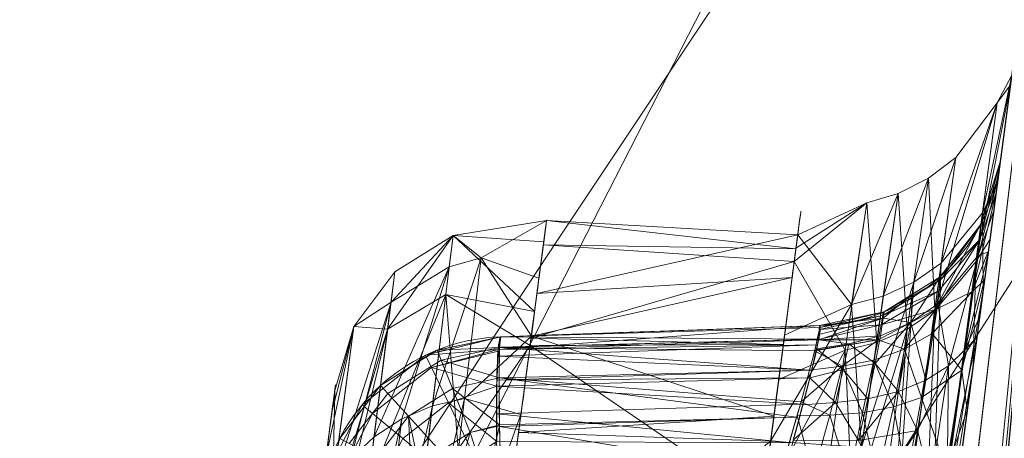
# Model space of a CAD drawing. Header units: millimetres. Extents: x -71 to 71, y -145 to 145.
# Tile 245 of 256: x -53.887 to -52.323, y 34.727 to 35.392. Entities that reach past the tile are written whole.
import ezdxf

# ---------------------------------------------------------------- set-up
doc = ezdxf.new("R2010")
doc.units = ezdxf.units.MM
doc.layers.add('1', color=7, linetype='CONTINUOUS')

msp = doc.modelspace()

# ---------------------------------------------------------------- linework, layer by layer
at = {"layer": '1', "color": 163, "linetype": 'Continuous', "lineweight": 13}
for p, q in [((-56.0092, 7.4308, -15.8119), (-52.1526, 36.5, -15.7782)), ((-52.1526, 36.5, -40.2218), (-56.0092, 7.4308, -40.1881)), ((-52.3295, 35.1661, -31.773), (-52.3295, 35.1661, -30.554)), ((-52.6165, 34.9058, -30.554), (-52.6165, 34.9058, -31.773)), ((-53.1228, 34.8881, -31.7589), (-53.1228, 34.8881, -30.5775))]:
    msp.add_line(p, q, dxfattribs=at)
at = {"layer": '1', "color": 163, "linetype": 'Continuous', "lineweight": 13, "extrusion": (-5.23961e-15, 1.15648e-14, -1)}
for centre, radius in [((0, 0, 144.0046), 61.0181), ((0, 0, 124.3698), 56.3953)]:
    msp.add_circle(centre, radius, dxfattribs=at)
at = {"layer": '1', "color": 163, "linetype": 'Continuous', "lineweight": 13}
msp.add_circle((0, 0, -145), 60.4434, dxfattribs=at)
for centre, radius, start, end in [((0, 0, -142.5051), 63.5638, 137.72131, 170.379145), ((-53.1123, 34.5883, -30.5775), 0.3, 92, 172.4426), ((-53.1123, 34.5883, -31.7589), 0.3, 92, 172.4426)]:
    msp.add_arc(centre, radius, start, end, dxfattribs=at)
at = {"layer": '1', "color": 163, "linetype": 'Continuous', "lineweight": 13, "extrusion": (0, 0, -1)}
for centre in [(52.6269, 35.2056, 30.554), (52.6269, 35.2056, 31.773)]:
    msp.add_arc(centre, 0.3, 187.5574, 268, dxfattribs=at)
at = {"layer": '1', "color": 163, "linetype": 'Continuous', "lineweight": 13, "extrusion": (0.998321, 0.034862, 0.046255)}
msp.add_arc((36.4208, -28.1454, -53.2317), 0.3, 360, 105.8961, dxfattribs=at)
at = {"layer": '1', "color": 163, "linetype": 'Continuous', "lineweight": 13, "extrusion": (0.999005, 0.034886, -0.027785)}
msp.add_arc((36.4208, -33.1879, -50.9704), 0.3, 282.9855, 0, dxfattribs=at)
at = {"layer": '1', "color": 163, "linetype": 'Continuous', "lineweight": 13}
for points, knots in [([(-55.8549, 7.4074, -13.2876), (-55.8265, 7.5773, -13.2398), (-55.7685, 7.9149, -13.1373), (-55.6492, 8.5829, -12.9119), (-55.4316, 9.7369, -12.4796), (-55.0953, 11.3543, -11.7958), (-54.6482, 13.2639, -10.927), (-54.1558, 15.1487, -10.0289), (-53.6164, 17.0145, -9.1185), (-53.0291, 18.8636, -8.2035), (-52.3939, 20.6977, -7.2904), (-51.7106, 22.5187, -6.386), (-50.9787, 24.3268, -5.4935), (-49.9359, 26.7175, -4.3198), (-48.5042, 29.6663, -2.8909), (-46.5723, 33.1336, -1.2579), (-45.1344, 35.3888, -0.242), (-44.376, 36.5, 0.2429)], [0, 0, 0, 0, 0.015625, 0.03125, 0.0625, 0.125, 0.1875, 0.25, 0.3125, 0.375, 0.4375, 0.5, 0.5625, 0.625, 0.75, 0.875, 1, 1, 1, 1]), ([(-51.5813, 36.4999, -45.0072), (-51.6522, 36.2377, -44.8575), (-51.7898, 35.7088, -44.5635), (-51.9829, 34.8977, -44.1505), (-52.1629, 34.0632, -43.7774), (-52.3014, 33.3441, -43.5214), (-52.4047, 32.7523, -43.3646), (-52.5002, 32.1655, -43.2498), (-52.567, 31.7061, -43.2091), (-52.6098, 31.3829, -43.2091), (-52.6527, 31.0601, -43.2086), (-52.7343, 30.4451, -43.2078), (-52.977, 28.6155, -43.2058), (-53.3442, 25.8481, -43.2023), (-53.8338, 22.1582, -43.1979), (-54.3233, 18.4683, -43.1934), (-54.8129, 14.7784, -43.1889), (-55.2209, 11.7034, -43.1855), (-55.5473, 9.2435, -43.182), (-55.7105, 8.0136, -43.1805), (-55.7921, 7.3986, -43.1802)], [0, 0, 0, 0, 0.03125, 0.0625, 0.09375, 0.125, 0.140625, 0.15625, 0.185938, 0.1875, 0.189062, 0.21875, 0.25, 0.375, 0.5, 0.625, 0.75, 0.875, 0.9375, 1, 1, 1, 1]), ([(-52.4316, 34.397, -29.9826), (-52.4559, 34.2136, -30.0363), (-52.5049, 33.8444, -30.1358), (-52.5793, 33.2838, -30.2548), (-52.6483, 32.7633, -30.3301), (-52.6989, 32.3821, -30.3561), (-52.7369, 32.0957, -30.3603), (-52.7686, 31.8569, -30.3577), (-52.8002, 31.6187, -30.342), (-52.8253, 31.4292, -30.3159), (-52.8499, 31.2442, -30.2665), (-52.8675, 31.111, -30.1946), (-52.8788, 31.0261, -30.1281), (-52.8812, 31.0081, -30.1123), (-52.8851, 30.9789, -30.0821), (-52.8914, 30.9313, -30.012), (-52.8955, 30.9006, -29.8937), (-52.8945, 30.9075, -29.7466), (-52.8866, 30.9671, -29.6384), (-52.8772, 31.0385, -29.5739), (-52.8669, 31.1159, -29.5175), (-52.8479, 31.2591, -29.4304), (-52.8197, 31.4718, -29.3208), (-52.7852, 31.7317, -29.1994), (-52.7387, 32.0818, -29.0454), (-52.6804, 32.5216, -28.8581), (-52.6104, 33.0494, -28.6329), (-52.5528, 33.4831, -28.4317), (-52.5081, 33.8201, -28.25), (-52.4648, 34.1463, -28.0488), (-52.4142, 34.5277, -27.7583), (-52.371, 34.8535, -27.4011), (-52.3437, 35.0593, -27.0763), (-52.3276, 35.1805, -26.8138), (-52.316, 35.268, -26.5381), (-52.3057, 35.3458, -26.1606), (-52.3023, 35.3715, -25.6773), (-52.3118, 35.3001, -25.1012), (-52.3356, 35.12, -24.5497), (-52.3747, 34.8254, -24.0498), (-52.4274, 34.4286, -23.6277), (-52.4904, 33.9538, -23.3007), (-52.5597, 33.4313, -23.0576), (-52.6325, 32.8825, -22.8903), (-52.7325, 32.1288, -22.7549), (-52.8593, 31.1731, -22.7138), (-53.0112, 30.0278, -22.7889), (-53.1111, 29.2752, -22.9271), (-53.1603, 28.9046, -23.0209)], [0, 0, 0, 0, 0.03125, 0.0625, 0.09375, 0.117188, 0.125, 0.140625, 0.15625, 0.164062, 0.171875, 0.1875, 0.188477, 0.189453, 0.191406, 0.195312, 0.203125, 0.210938, 0.21875, 0.222656, 0.226562, 0.234375, 0.25, 0.265625, 0.28125, 0.3125, 0.34375, 0.375, 0.390625, 0.40625, 0.4375, 0.46875, 0.484375, 0.5, 0.515625, 0.53125, 0.5625, 0.59375, 0.625, 0.65625, 0.6875, 0.71875, 0.75, 0.78125, 0.8125, 0.875, 0.9375, 1, 1, 1, 1]), ([(-52.4316, 34.397, -29.9826), (-52.4269, 34.4322, -29.9722), (-52.4221, 34.4685, -29.9651), (-52.4083, 34.5721, -29.9543), (-52.3992, 34.6412, -29.9588), (-52.3819, 34.7714, -29.9896), (-52.3735, 34.8344, -30.0161), (-52.3587, 34.9462, -30.0873), (-52.352, 34.9966, -30.1326), (-52.3411, 35.0786, -30.2362), (-52.3368, 35.1113, -30.2957), (-52.331, 35.1548, -30.4207), (-52.3295, 35.1661, -30.4878), (-52.3295, 35.1661, -30.554)], [0, 0, 0, 0, 0.098993, 0.098993, 0.282523, 0.282523, 0.463391, 0.463391, 0.642414, 0.642414, 0.821203, 0.821203, 1, 1, 1, 1]), ([(-52.3295, 35.1661, -31.773), (-52.3295, 35.1661, -31.838), (-52.331, 35.1552, -31.904), (-52.3367, 35.1125, -32.0292), (-52.341, 35.0793, -32.0899), (-52.3521, 34.9957, -32.1958), (-52.359, 34.9438, -32.2423), (-52.3742, 34.8292, -32.3142), (-52.3827, 34.765, -32.3406), (-52.3915, 34.6992, -32.3555)], [0, 0, 0, 0, 0.242192, 0.242192, 0.4931, 0.4931, 0.746639, 0.746639, 1, 1, 1, 1]), ([(-53.4472, 29.0164, -23.3119), (-53.398, 29.3887, -23.2177), (-53.2987, 30.1389, -23.0813), (-53.1729, 31.09, -23.0247), (-53.0714, 31.8582, -23.0414), (-52.9958, 32.4305, -23.1), (-52.9218, 32.9916, -23.2166), (-52.8491, 33.5432, -23.4102), (-52.7826, 34.0486, -23.6909), (-52.7239, 34.4958, -24.0743), (-52.6794, 34.8353, -24.5609), (-52.6534, 35.0341, -25.1159), (-52.6443, 35.1031, -25.6982), (-52.6485, 35.0719, -26.2875), (-52.6676, 34.9263, -26.7617), (-52.6921, 34.7399, -27.1002), (-52.7151, 34.565, -27.3365), (-52.7373, 34.3957, -27.5123), (-52.7564, 34.2508, -27.6401), (-52.7767, 34.0963, -27.7575), (-52.8037, 33.8912, -27.8878), (-52.8706, 33.3855, -28.1717), (-52.9516, 32.7751, -28.4536), (-53.0458, 32.0641, -28.7482), (-53.1046, 31.6224, -28.9338), (-53.1504, 31.2784, -29.1003), (-53.1783, 31.0694, -29.2147), (-53.1998, 30.9096, -29.3207), (-53.2143, 30.8047, -29.4127), (-53.226, 30.7197, -29.5265), (-53.2337, 30.6641, -29.6542), (-53.2372, 30.6388, -29.7933), (-53.2369, 30.6409, -29.9358), (-53.2331, 30.6686, -30.0743), (-53.225, 30.727, -30.2022), (-53.2129, 30.8149, -30.3131), (-53.1934, 30.9574, -30.4305), (-53.1643, 31.1722, -30.5333), (-53.1271, 31.4489, -30.6047), (-53.077, 31.8238, -30.6567), (-52.9878, 32.494, -30.671), (-52.8639, 33.4253, -30.5581), (-52.7667, 34.1564, -30.377), (-52.7185, 34.5194, -30.2707)], [0, 0, 0, 0, 0.0625, 0.125, 0.15625, 0.1875, 0.21875, 0.25, 0.28125, 0.3125, 0.34375, 0.375, 0.40625, 0.4375, 0.46875, 0.484375, 0.5, 0.515625, 0.523438, 0.53125, 0.546875, 0.5625, 0.625, 0.65625, 0.6875, 0.703125, 0.71875, 0.726562, 0.734375, 0.742188, 0.75, 0.757812, 0.765625, 0.773438, 0.78125, 0.789062, 0.796875, 0.8125, 0.828125, 0.84375, 0.875, 0.9375, 1, 1, 1, 1]), ([(-53.1228, 34.5057, -30.2893), (-53.171, 34.1428, -30.395), (-53.2681, 33.4118, -30.5749), (-53.392, 32.4798, -30.6859), (-53.4813, 31.8089, -30.6699), (-53.5313, 31.4331, -30.616), (-53.5684, 31.1553, -30.5423), (-53.5974, 30.9394, -30.4362), (-53.6166, 30.7962, -30.3142), (-53.6285, 30.7087, -30.1994), (-53.6362, 30.6516, -30.0671), (-53.6397, 30.6259, -29.9255), (-53.6397, 30.6255, -29.781), (-53.6359, 30.6539, -29.6394), (-53.6279, 30.7129, -29.5102), (-53.616, 30.8015, -29.3954), (-53.6015, 30.9098, -29.3032), (-53.58, 31.071, -29.1975), (-53.5521, 31.2805, -29.0834), (-53.5064, 31.6249, -28.9173), (-53.4478, 32.0666, -28.7321), (-53.3538, 32.7757, -28.4379), (-53.2731, 33.3846, -28.1564), (-53.2064, 33.8883, -27.8731), (-53.1795, 34.0922, -27.7432), (-53.1593, 34.2451, -27.6265), (-53.1403, 34.3887, -27.4994), (-53.1182, 34.5567, -27.3244), (-53.0954, 34.7292, -27.0908), (-53.071, 34.9143, -26.7538), (-53.0521, 35.0579, -26.2836), (-53.048, 35.0888, -25.6979), (-53.0572, 35.0202, -25.1192), (-53.0832, 34.8231, -24.5684), (-53.1277, 34.4866, -24.0855), (-53.1864, 34.043, -23.7044), (-53.2528, 33.541, -23.4248), (-53.3254, 32.9926, -23.2316), (-53.3994, 32.434, -23.1149), (-53.4749, 31.864, -23.0559), (-53.5764, 31.0984, -23.0387), (-53.7022, 30.15, -23.0943), (-53.8014, 29.402, -23.2294), (-53.8506, 29.0308, -23.3228)], [0, 0, 0, 0, 0.0625, 0.125, 0.15625, 0.171875, 0.1875, 0.203125, 0.210938, 0.21875, 0.226562, 0.234375, 0.242188, 0.25, 0.257812, 0.265625, 0.273438, 0.28125, 0.296875, 0.3125, 0.34375, 0.375, 0.4375, 0.453125, 0.46875, 0.476562, 0.484375, 0.5, 0.515625, 0.53125, 0.5625, 0.59375, 0.625, 0.65625, 0.6875, 0.71875, 0.75, 0.78125, 0.8125, 0.84375, 0.875, 0.9375, 1, 1, 1, 1]), ([(-53.1228, 34.8881, -30.5775), (-53.032, 34.8912, -30.5733), (-52.9413, 34.8944, -30.5691), (-52.7725, 34.9003, -30.5613), (-52.6945, 34.903, -30.5577), (-52.6165, 34.9058, -30.554)], [0, 0, 0, 0, 0.537782, 0.537782, 1, 1, 1, 1]), ([(-52.6165, 34.9058, -31.773), (-52.6987, 34.9029, -31.7707), (-52.781, 34.9, -31.7684), (-52.9498, 34.8941, -31.7637), (-53.0363, 34.8911, -31.7613), (-53.1228, 34.8881, -31.7589)], [0, 0, 0, 0, 0.487354, 0.487354, 1, 1, 1, 1]), ([(-54.1375, 29.1422, -23.6139), (-54.0382, 29.8907, -23.4255), (-53.9375, 30.6498, -23.3455), (-53.7339, 32.1841, -23.3507), (-53.6288, 32.9767, -23.4452), (-53.4947, 33.9873, -23.9975), (-53.4541, 34.2931, -24.256), (-53.3997, 34.7033, -24.9203), (-53.3874, 34.796, -25.3098), (-53.3837, 34.8238, -26.0821), (-53.3925, 34.7575, -26.4825), (-53.4421, 34.3834, -27.1618), (-53.4818, 34.0848, -27.426), (-53.6115, 33.107, -28.0094), (-53.7071, 32.3861, -28.2795), (-53.8462, 31.3379, -28.734), (-53.8945, 30.9736, -28.877), (-53.9704, 30.4016, -29.3871), (-53.985, 30.2916, -29.82), (-53.9512, 30.5462, -30.5546), (-53.9029, 30.9105, -30.7763), (-53.8058, 31.642, -30.9697), (-53.7551, 32.0248, -30.9829), (-53.6049, 33.1563, -30.946), (-53.5062, 33.9008, -30.7893), (-53.4097, 34.6277, -30.5775)], [0, 0, 0, 0, 0.125, 0.125, 0.25, 0.25, 0.3125, 0.3125, 0.375, 0.375, 0.4375, 0.4375, 0.5, 0.5, 0.625, 0.625, 0.6875, 0.6875, 0.75, 0.75, 0.8125, 0.8125, 0.875, 0.875, 1, 1, 1, 1])]:
    msp.add_open_spline(points, degree=3, knots=knots, dxfattribs=at)
for points in [[(-52.6165, 34.9058, -30.554), (-52.6073, 34.9061, -30.3546), (-52.6599, 34.7075, -30.2144), (-52.7185, 34.5194, -30.2707)], [(-52.6784, 34.6712, -32.0634), (-52.6391, 34.8059, -32.0337), (-52.6126, 34.9059, -31.9121), (-52.6165, 34.9058, -31.773)]]:
    msp.add_open_spline(points, degree=3, dxfattribs=at)
for points in [[(24.5845, 55.2178, -145), (-60.1123, -6.3181, -145), (-57.4851, 18.678, -145)], [(24.5845, 55.2178, -145), (-35.5277, -48.8997, -145), (-52.3455, -30.2217, -145), (-60.1123, -6.3181, -145)], [(24.5845, 55.2178, -145), (-57.4851, 18.678, -145), (-44.9182, 40.4445, -145)], [(-52.8432, 30.509, -144.0046), (-35.8655, 49.3646, -144.0046), (-35.5277, 48.8997, -145), (-52.3455, 30.2217, -145)], [(-55.1728, 42.6061, -142.3978), (-51.5818, 41.7705, -142.456), (-59.5749, 22.1627, -142.5051)], [(-59.5749, 22.1627, -142.5051), (-51.5818, 41.7705, -142.456), (-49.4678, 41.9368, -142.4826)], [(-49.4678, 41.9368, -142.4826), (-48.4853, 41.1039, -142.5051), (-59.5749, 22.1627, -142.5051)], [(-48.0383, 41.6254, -142.5051), (-47.3142, 40.998, -142.6799), (-56.9481, 26.0073, -142.6799), (-57.8196, 26.4053, -142.5051)], [(-56.9481, 26.0073, -142.6799), (-47.3142, 40.998, -142.6799), (-46.581, 40.3626, -143.2514), (-56.0656, 25.6043, -143.2514)], [(-55.504, 25.3478, -144.0046), (-56.0656, 25.6043, -143.2514), (-46.581, 40.3626, -143.2514), (-46.1144, 39.9583, -144.0046)], [(-50.3271, 39.302, -124.5), (-66.3544, 38.9422, -124.7366), (-48.8398, 28.1976, -124.3698)], [(-48.8398, 28.1976, -124.3698), (-66.3544, 38.9422, -124.7366), (-63.9397, 25.3523, -124.586)], [(-54.1231, 14.9746, -10.0356), (-52.1526, 36.5, -15.7782), (-56.0092, 7.4308, -15.8119)], [(-54.007, 20.8528, -43.1963), (-56.0092, 7.4308, -40.1881), (-52.1526, 36.5, -40.2218)], [(-56.0092, 7.4308, -15.8119), (-52.1526, 36.5, -15.7782), (-55.1561, 13.8611, -22.9419), (-55.1902, 13.6043, -22.8846)], [(-55.7273, 9.5561, -32.5155), (-55.6975, 9.7807, -32.3844), (-52.1526, 36.5, -40.2218), (-56.0092, 7.4308, -40.1881)], [(-52.1526, 36.5, -40.2218), (-55.6975, 9.7807, -32.3844), (-55.3891, 12.105, -32.3999), (-55.3554, 12.359, -32.4567)], [(-52.1526, 36.5, -40.2218), (-55.3554, 12.359, -32.4567), (-55.1902, 13.6043, -32.4567)], [(-55.1902, 13.6043, -32.4567), (-55.1693, 13.762, -32.4358), (-52.1526, 36.5, -40.2218)], [(-55.1693, 13.762, -32.4358), (-55.1386, 13.993, -32.3147), (-52.1526, 36.5, -40.2218)], [(-52.1526, 36.5, -15.7782), (-55.1289, 14.0662, -23.1005), (-55.1561, 13.8611, -22.9419)], [(-52.1526, 36.5, -40.2218), (-55.1386, 13.993, -32.3147), (-54.9415, 15.4783, -32.3995), (-54.9076, 15.7343, -32.4567)], [(-54.8992, 15.7976, -22.8846), (-54.9198, 15.6421, -22.9053), (-55.1289, 14.0662, -23.1005), (-52.1526, 36.5, -15.7782)], [(-52.1526, 36.5, -40.2218), (-54.9076, 15.7343, -32.4567), (-54.1108, 21.7402, -32.4567)], [(-52.1526, 36.5, -15.7782), (-54.1108, 21.7402, -22.8846), (-54.8992, 15.7976, -22.8846)], [(-51.0909, 36.5, -10.04), (-54.1231, 14.9746, -10.0356), (-53.8177, 16.3093, -9.462)], [(-54.1231, 14.9746, -10.0356), (-51.0909, 36.5, -10.04), (-52.1526, 36.5, -15.7782)], [(-52.1526, 36.5, -15.7782), (-54.0767, 21.997, -22.9419), (-54.1108, 21.7402, -22.8846)], [(-54.1108, 21.7402, -32.4567), (-54.0898, 21.8979, -32.4358), (-52.1526, 36.5, -40.2218)], [(-54.0898, 21.8979, -32.4358), (-54.0592, 22.129, -32.3147), (-52.1526, 36.5, -40.2218)], [(-52.1526, 36.5, -15.7782), (-54.0495, 22.2022, -23.1005), (-54.0767, 21.997, -22.9419)], [(-54.0592, 22.129, -32.3147), (-54.0385, 22.2849, -32.1099), (-52.1526, 36.5, -40.2218)], [(-53.7702, 24.3071, -22.9053), (-53.8008, 24.0764, -23.0264), (-54.0495, 22.2022, -23.1005), (-52.1526, 36.5, -15.7782)], [(-52.1526, 36.5, -40.2218), (-54.0385, 22.2849, -32.1099), (-53.7833, 24.2086, -32.3999), (-53.7496, 24.4625, -32.4567)], [(-52.1526, 36.5, -40.2218), (-52.7646, 30.2169, -43.2076), (-54.007, 20.8528, -43.1963)], [(-50.8064, 36.5, -8.5027), (-53.8177, 16.3093, -9.462), (-49.6085, 27.366, -4.0073)], [(-50.8064, 36.5, -8.5027), (-51.0909, 36.5, -10.04), (-53.8177, 16.3093, -9.462)], [(-53.7496, 24.4625, -22.8846), (-53.7702, 24.3071, -22.9053), (-52.1526, 36.5, -15.7782)], [(-52.1526, 36.5, -15.7782), (-53.4791, 26.5014, -22.8846), (-53.7496, 24.4625, -22.8846)], [(-52.1526, 36.5, -40.2218), (-53.7496, 24.4625, -32.4567), (-53.4791, 26.5014, -32.4567)], [(-52.1526, 36.5, -15.7782), (-53.445, 26.7582, -22.9419), (-53.4791, 26.5014, -22.8846)], [(-53.4791, 26.5014, -32.4567), (-53.4582, 26.6591, -32.4358), (-52.1526, 36.5, -40.2218)], [(-53.4582, 26.6591, -32.4358), (-53.4275, 26.8901, -32.3147), (-52.1526, 36.5, -40.2218)], [(-52.1526, 36.5, -15.7782), (-53.4178, 26.9633, -23.1005), (-53.445, 26.7582, -22.9419)], [(-53.4275, 26.8901, -32.3147), (-53.4068, 27.046, -32.1099), (-52.1526, 36.5, -40.2218)], [(-53.1603, 28.9046, -23.0209), (-53.1685, 28.8423, -23.0404), (-53.4178, 26.9633, -23.1005), (-52.1526, 36.5, -15.7782)], [(-52.1526, 36.5, -40.2218), (-53.4068, 27.046, -32.1099), (-53.0994, 29.3636, -32.1151), (-52.8655, 31.1266, -32.5974)], [(-52.1526, 36.5, -15.7782), (-53.1403, 29.0553, -22.9842), (-53.1603, 28.9046, -23.0209)], [(-52.1526, 36.5, -15.7782), (-52.6792, 32.5305, -22.8296), (-53.1403, 29.0553, -22.9842)], [(-52.1526, 36.5, -40.2218), (-52.8655, 31.1266, -32.5974), (-52.7527, 31.9766, -32.6386)], [(-52.1526, 36.5, -40.2218), (-52.6901, 30.7779, -43.2083), (-52.7646, 30.2169, -43.2076)], [(-52.7527, 31.9766, -32.6386), (-52.5711, 33.3457, -32.5727), (-52.1526, 36.5, -40.2218)], [(-52.1526, 36.5, -40.2218), (-52.6529, 31.0582, -43.2086), (-52.6901, 30.7779, -43.2083)], [(-52.1526, 36.5, -15.7782), (-52.1526, 36.5, -18.2226), (-52.4777, 34.0495, -23.3767), (-52.6792, 32.5305, -22.8296)], [(-52.1526, 36.5, -40.2218), (-52.5379, 31.8999, -43.2318), (-52.6529, 31.0582, -43.2086)], [(-52.5711, 33.3457, -32.5727), (-52.3915, 34.6992, -32.3555), (-52.1526, 36.5, -40.2218)], [(-52.1526, 36.5, -40.2218), (-51.5813, 36.4999, -45.0072), (-52.5379, 31.8999, -43.2318)], [(-52.1526, 36.5, -18.2226), (-52.1526, 36.5, -22.1336), (-52.3728, 34.8402, -24.1054), (-52.4777, 34.0495, -23.3767)], [(-52.3979, 34.6509, -29.9639), (-52.4653, 34.143, -28.0418), (-52.3566, 34.9621, -27.227), (-52.1526, 36.5, -28)], [(-52.1526, 36.5, -28), (-52.3666, 34.8868, -30.0495), (-52.3979, 34.6509, -29.9639)], [(-52.3915, 34.6992, -32.3555), (-52.3819, 34.7715, -32.3343), (-52.1526, 36.5, -40.2218)], [(-52.3819, 34.7715, -32.3343), (-52.3544, 34.9788, -32.2068), (-52.1526, 36.5, -40.2218)], [(-52.3133, 35.2886, -25.1354), (-52.3728, 34.8402, -24.1054), (-52.1526, 36.5, -22.1336)], [(-52.3485, 35.0233, -30.167), (-52.3666, 34.8868, -30.0495), (-52.1526, 36.5, -28)], [(-52.1526, 36.5, -28), (-52.3566, 34.9621, -27.227), (-52.3112, 35.3041, -26.3561)], [(-52.3544, 34.9788, -32.2068), (-52.3361, 35.1168, -32.0104), (-52.1526, 36.5, -40.2218)], [(-52.333, 35.14, -30.3794), (-52.3485, 35.0233, -30.167), (-52.1526, 36.5, -28)], [(-52.1526, 36.5, -40.2218), (-52.3361, 35.1168, -32.0104), (-52.3295, 35.1661, -31.773)], [(-52.3295, 35.1661, -30.554), (-52.333, 35.14, -30.3794), (-52.1526, 36.5, -28)], [(-52.1526, 36.5, -28), (-52.1526, 36.5, -40.2218), (-52.3295, 35.1661, -31.773), (-52.3295, 35.1661, -30.554)], [(-52.3578, 35.0851, -26.7726), (-52.3343, 35.2601, -25.674), (-52.3112, 35.3041, -26.3561)], [(-52.3112, 35.3041, -26.3561), (-52.3339, 35.1331, -26.7915), (-52.3578, 35.0851, -26.7726)], [(-52.3343, 35.2601, -25.674), (-52.3133, 35.2886, -25.1354), (-52.3112, 35.3041, -26.3561)], [(-52.3682, 35.0074, -24.5903), (-52.3458, 35.0432, -24.5716), (-52.3133, 35.2886, -25.1354)], [(-52.3133, 35.2886, -25.1354), (-52.3343, 35.2601, -25.674), (-52.3682, 35.0074, -24.5903)], [(-52.3343, 35.2601, -25.674), (-52.4, 35.1733, -25.6774), (-52.4336, 34.9296, -24.6296)], [(-52.4336, 34.9296, -24.6296), (-52.3682, 35.0074, -24.5903), (-52.3343, 35.2601, -25.674)], [(-52.3343, 35.2601, -25.674), (-52.3578, 35.0851, -26.7726), (-52.4233, 35.0051, -26.7389)], [(-52.4233, 35.0051, -26.7389), (-52.4, 35.1733, -25.6774), (-52.3343, 35.2601, -25.674)], [(-52.4, 35.1733, -25.6774), (-52.4233, 35.0051, -26.7389), (-52.4671, 34.9747, -26.7251)], [(-52.4671, 34.9747, -26.7251), (-52.4437, 35.1401, -25.6787), (-52.4, 35.1733, -25.6774)], [(-52.4336, 34.9296, -24.6296), (-52.4, 35.1733, -25.6774), (-52.4437, 35.1401, -25.6787)], [(-52.3295, 35.1661, -31.773), (-52.3361, 35.1168, -32.0104), (-52.3621, 35.0425, -31.94)], [(-52.3621, 35.0425, -31.94), (-52.3592, 35.0726, -31.773), (-52.3295, 35.1661, -31.773)], [(-52.3612, 35.0663, -31.773), (-52.3612, 35.0663, -30.554), (-52.3295, 35.1661, -30.554), (-52.3295, 35.1661, -31.773)], [(-52.333, 35.14, -30.3794), (-52.3295, 35.1661, -30.554), (-52.3587, 35.0744, -30.554)], [(-52.4437, 35.1401, -25.6787), (-52.4671, 34.9747, -26.7251), (-52.5154, 34.9527, -26.7143)], [(-52.5154, 34.9527, -26.7143), (-52.4917, 35.1158, -25.6798), (-52.4437, 35.1401, -25.6787)], [(-52.4775, 34.9002, -24.6457), (-52.4437, 35.1401, -25.6787), (-52.4917, 35.1158, -25.6798)], [(-52.4437, 35.1401, -25.6787), (-52.4775, 34.9002, -24.6457), (-52.4336, 34.9296, -24.6296)], [(-52.3587, 35.0744, -30.554), (-52.3648, 35.0173, -30.3254), (-52.333, 35.14, -30.3794)], [(-52.3648, 35.0173, -30.3254), (-52.3398, 35.0891, -30.2868), (-52.333, 35.14, -30.3794)], [(-52.3578, 35.0851, -26.7726), (-52.3339, 35.1331, -26.7915), (-52.3566, 34.9621, -27.227)], [(-52.4917, 35.1158, -25.6798), (-52.5154, 34.9527, -26.7143), (-52.5656, 34.9396, -26.7068)], [(-52.5656, 34.9396, -26.7068), (-52.5416, 35.1009, -25.6805), (-52.4917, 35.1158, -25.6798)], [(-52.5258, 34.879, -24.6583), (-52.4917, 35.1158, -25.6798), (-52.5416, 35.1009, -25.6805)], [(-52.4917, 35.1158, -25.6798), (-52.5258, 34.879, -24.6583), (-52.4775, 34.9002, -24.6457)], [(-52.3361, 35.1168, -32.0104), (-52.3482, 35.0254, -32.1404), (-52.3735, 34.9599, -32.0836)], [(-52.3735, 34.9599, -32.0836), (-52.3621, 35.0425, -31.94), (-52.3361, 35.1168, -32.0104)], [(-52.5416, 35.1009, -25.6805), (-52.6541, 35.0289, -25.6836), (-52.6568, 35.0078, -25.1009)], [(-52.6568, 35.0078, -25.1009), (-52.5761, 34.8665, -24.667), (-52.5416, 35.1009, -25.6805)], [(-52.6513, 35.0501, -26.2716), (-52.6541, 35.0289, -25.6836), (-52.5416, 35.1009, -25.6805)], [(-52.5416, 35.1009, -25.6805), (-52.5656, 34.9396, -26.7068), (-52.6513, 35.0501, -26.2716)], [(-52.5416, 35.1009, -25.6805), (-52.5761, 34.8665, -24.667), (-52.5258, 34.879, -24.6583)], [(-52.3566, 34.9621, -27.227), (-52.441, 34.4637, -27.6828), (-52.3578, 35.0851, -26.7726)], [(-52.4233, 35.0051, -26.7389), (-52.3578, 35.0851, -26.7726), (-52.441, 34.4637, -27.6828)], [(-52.3485, 35.0233, -30.167), (-52.3398, 35.0891, -30.2868), (-52.3648, 35.0173, -30.3254)], [(-53.1543, 35.0138, -26.3335), (-53.1987, 35.0491, -25.6851), (-53.0501, 35.073, -25.8836)], [(-53.1987, 35.0491, -25.6851), (-53.0546, 35.0391, -25.6882), (-53.0501, 35.073, -25.8836)], [(-53.0501, 35.073, -25.8836), (-53.0622, 34.981, -26.3292), (-53.1543, 35.0138, -26.3335)], [(-52.6513, 35.0501, -26.2716), (-53.0654, 34.9571, -26.4448), (-53.0501, 35.073, -25.8836)], [(-53.0501, 35.073, -25.8836), (-53.0552, 35.0345, -25.6619), (-52.6542, 35.0279, -25.657)], [(-53.0501, 35.073, -25.8836), (-52.6542, 35.0279, -25.657), (-52.6513, 35.0501, -26.2716)], [(-52.3612, 35.0663, -30.554), (-52.4253, 34.9834, -30.554), (-52.4285, 34.9402, -30.3697)], [(-52.4285, 34.9402, -30.3697), (-52.3648, 35.0173, -30.3254), (-52.3612, 35.0663, -30.554)], [(-52.4253, 34.9834, -31.773), (-52.4253, 34.9834, -30.554), (-52.3612, 35.0663, -30.554), (-52.3612, 35.0663, -31.773)], [(-52.3612, 35.0663, -31.773), (-52.3621, 35.0425, -31.94), (-52.4242, 34.979, -31.8423)], [(-52.4242, 34.979, -31.8423), (-52.4239, 34.9852, -31.773), (-52.3612, 35.0663, -31.773)], [(-52.3648, 35.0173, -30.3254), (-52.3587, 35.0744, -30.554), (-52.3612, 35.0663, -30.554)], [(-52.3612, 35.0663, -31.773), (-52.3592, 35.0726, -31.773), (-52.3621, 35.0425, -31.94)], [(-53.1987, 35.0491, -25.6851), (-53.291, 34.9914, -25.6876), (-53.3026, 34.9, -25.0683)], [(-53.3026, 34.9, -25.0683), (-53.2102, 34.9552, -25.0498), (-53.1987, 35.0491, -25.6851)], [(-53.1987, 35.0491, -25.6851), (-53.2047, 34.9993, -26.3291), (-53.2971, 34.9431, -26.3151)], [(-53.2971, 34.9431, -26.3151), (-53.291, 34.9914, -25.6876), (-53.1987, 35.0491, -25.6851)], [(-53.1987, 35.0491, -25.6851), (-53.2102, 34.9552, -25.0498), (-53.0693, 34.928, -25.048)], [(-53.1543, 35.0138, -26.3335), (-53.2047, 34.9993, -26.3291), (-53.1987, 35.0491, -25.6851)], [(-53.0693, 34.928, -25.048), (-53.0546, 35.0391, -25.6882), (-53.1987, 35.0491, -25.6851)], [(-52.6513, 35.0501, -26.2716), (-52.6602, 34.9825, -26.4455), (-53.0654, 34.9571, -26.4448)], [(-52.5656, 34.9396, -26.7068), (-52.6723, 34.8905, -26.6823), (-52.6513, 35.0501, -26.2716)], [(-53.0552, 35.0345, -25.6619), (-53.0749, 34.8859, -24.8053), (-52.6568, 35.0078, -25.1009)], [(-52.6568, 35.0078, -25.1009), (-52.6542, 35.0279, -25.657), (-53.0552, 35.0345, -25.6619)], [(-52.3621, 35.0425, -31.94), (-52.3735, 34.9599, -32.0836), (-52.4314, 34.9319, -31.9684)], [(-52.4314, 34.9319, -31.9684), (-52.4269, 34.9609, -31.9078), (-52.3621, 35.0425, -31.94)], [(-52.3621, 35.0425, -31.94), (-52.4269, 34.9609, -31.9078), (-52.4242, 34.979, -31.8423)], [(-52.3728, 34.8402, -24.1054), (-52.3458, 35.0432, -24.5716), (-52.3682, 35.0074, -24.5903)], [(-53.1543, 35.0138, -26.3335), (-53.1806, 34.79, -26.9609), (-53.2313, 34.7781, -26.9506)], [(-53.2313, 34.7781, -26.9506), (-53.2047, 34.9993, -26.3291), (-53.1543, 35.0138, -26.3335)], [(-53.0743, 34.8892, -26.7735), (-53.1806, 34.79, -26.9609), (-53.1543, 35.0138, -26.3335)], [(-53.1543, 35.0138, -26.3335), (-53.0622, 34.981, -26.3292), (-53.0743, 34.8892, -26.7735)], [(-52.4119, 34.8416, -30.1988), (-52.3648, 35.0173, -30.3254), (-52.4285, 34.9402, -30.3697)], [(-52.4119, 34.8416, -30.1988), (-52.3853, 34.868, -30.1574), (-52.3648, 35.0173, -30.3254)], [(-52.3648, 35.0173, -30.3254), (-52.3853, 34.868, -30.1574), (-52.3485, 35.0233, -30.167)], [(-52.3853, 34.868, -30.1574), (-52.3621, 34.9207, -30.0787), (-52.3485, 35.0233, -30.167)], [(-52.3735, 34.9599, -32.0836), (-52.3482, 35.0254, -32.1404), (-52.3544, 34.9788, -32.2068)], [(-53.2047, 34.9993, -26.3291), (-53.2801, 34.7577, -26.9358), (-53.3242, 34.7292, -26.9169)], [(-53.3242, 34.7292, -26.9169), (-53.2971, 34.9431, -26.3151), (-53.2047, 34.9993, -26.3291)], [(-53.2047, 34.9993, -26.3291), (-53.2313, 34.7781, -26.9506), (-53.2801, 34.7577, -26.9358)], [(-53.0749, 34.8859, -24.8053), (-52.6741, 34.8757, -24.8154), (-52.6568, 35.0078, -25.1009)], [(-52.6568, 35.0078, -25.1009), (-52.6815, 34.8199, -24.6949), (-52.5761, 34.8665, -24.667)], [(-52.441, 34.4637, -27.6828), (-52.506, 34.4067, -27.6124), (-52.4233, 35.0051, -26.7389)], [(-52.4671, 34.9747, -26.7251), (-52.4233, 35.0051, -26.7389), (-52.506, 34.4067, -27.6124)], [(-52.4575, 34.3397, -23.7237), (-52.3682, 35.0074, -24.5903), (-52.4336, 34.9296, -24.6296)], [(-52.3682, 35.0074, -24.5903), (-52.4575, 34.3397, -23.7237), (-52.3728, 34.8402, -24.1054)], [(-53.3565, 34.9046, -25.6911), (-53.291, 34.9914, -25.6876), (-53.2971, 34.9431, -26.3151)], [(-53.3026, 34.9, -25.0683), (-53.291, 34.9914, -25.6876), (-53.3565, 34.9046, -25.6911)], [(-52.6602, 34.9825, -26.4455), (-52.6893, 34.7617, -27.0135), (-53.0743, 34.8892, -26.7735)], [(-53.0743, 34.8892, -26.7735), (-53.0654, 34.9571, -26.4448), (-52.6602, 34.9825, -26.4455)], [(-52.514, 34.9276, -31.773), (-52.514, 34.9276, -30.554), (-52.4253, 34.9834, -30.554), (-52.4253, 34.9834, -31.773)], [(-52.514, 34.9276, -31.773), (-52.4253, 34.9834, -31.773), (-52.4242, 34.979, -31.8423)], [(-52.4253, 34.9834, -30.554), (-52.4692, 34.9558, -30.554), (-52.4718, 34.9108, -30.3878)], [(-52.4718, 34.9108, -30.3878), (-52.4285, 34.9402, -30.3697), (-52.4253, 34.9834, -30.554)], [(-52.4253, 34.9834, -31.773), (-52.4239, 34.9852, -31.773), (-52.4242, 34.979, -31.8423)], [(-52.4671, 34.9747, -26.7251), (-52.5502, 34.3861, -27.5841), (-52.5502, 34.7124, -27.17)], [(-52.5502, 34.7124, -27.17), (-52.5154, 34.9527, -26.7143), (-52.4671, 34.9747, -26.7251)], [(-52.506, 34.4067, -27.6124), (-52.5502, 34.3861, -27.5841), (-52.4671, 34.9747, -26.7251)], [(-52.4242, 34.979, -31.8423), (-52.5163, 34.9219, -31.8302), (-52.514, 34.9276, -31.773)], [(-52.5163, 34.9219, -31.8302), (-52.4242, 34.979, -31.8423), (-52.4269, 34.9609, -31.9078)], [(-52.3908, 34.8352, -32.1926), (-52.3544, 34.9788, -32.2068), (-52.3819, 34.7715, -32.3343)], [(-52.3544, 34.9788, -32.2068), (-52.3908, 34.8352, -32.1926), (-52.3735, 34.9599, -32.0836)], [(-53.2102, 34.9552, -25.0498), (-53.3026, 34.9, -25.0683), (-53.3342, 34.6509, -24.4824)], [(-53.3342, 34.6509, -24.4824), (-53.2413, 34.6979, -24.4456), (-53.2102, 34.9552, -25.0498)], [(-53.2102, 34.9552, -25.0498), (-53.2413, 34.6979, -24.4456), (-53.1904, 34.7091, -24.4345)], [(-53.0764, 34.8744, -24.7393), (-53.2102, 34.9552, -25.0498), (-53.1904, 34.7091, -24.4345)], [(-53.0764, 34.8744, -24.7393), (-53.0693, 34.928, -25.048), (-53.2102, 34.9552, -25.0498)], [(-52.5656, 34.9396, -26.7068), (-52.5154, 34.9527, -26.7143), (-52.5502, 34.7124, -27.17)], [(-52.4269, 34.9609, -31.9078), (-52.5188, 34.9069, -31.8843), (-52.5163, 34.9219, -31.8302)], [(-52.5188, 34.9069, -31.8843), (-52.4269, 34.9609, -31.9078), (-52.4314, 34.9319, -31.9684)], [(-52.4692, 34.9558, -30.554), (-52.514, 34.9276, -30.554), (-52.5155, 34.9176, -30.4735)], [(-52.5155, 34.9176, -30.4735), (-52.4718, 34.9108, -30.3878), (-52.4692, 34.9558, -30.554)], [(-52.3566, 34.9621, -27.227), (-52.4653, 34.143, -28.0418), (-52.441, 34.4637, -27.6828)], [(-52.3735, 34.9599, -32.0836), (-52.4377, 34.8933, -32.023), (-52.4314, 34.9319, -31.9684)], [(-52.4377, 34.8933, -32.023), (-52.3735, 34.9599, -32.0836), (-52.3908, 34.8352, -32.1926)], [(-53.3894, 34.6536, -26.8705), (-53.3565, 34.9046, -25.6911), (-53.2971, 34.9431, -26.3151)], [(-53.2971, 34.9431, -26.3151), (-53.3612, 34.6939, -26.8947), (-53.3894, 34.6536, -26.8705)], [(-53.2971, 34.9431, -26.3151), (-53.3242, 34.7292, -26.9169), (-53.3612, 34.6939, -26.8947)], [(-52.5656, 34.9396, -26.7068), (-52.5502, 34.7124, -27.17), (-52.6945, 34.7218, -27.1162)], [(-52.6945, 34.7218, -27.1162), (-52.6723, 34.8905, -26.6823), (-52.5656, 34.9396, -26.7068)], [(-52.4478, 34.8188, -30.2364), (-52.4285, 34.9402, -30.3697), (-52.4718, 34.9108, -30.3878)], [(-52.4285, 34.9402, -30.3697), (-52.4478, 34.8188, -30.2364), (-52.4119, 34.8416, -30.1988)], [(-52.5163, 34.9219, -31.8302), (-52.6169, 34.8998, -31.8236), (-52.6162, 34.9027, -31.8153)], [(-52.6169, 34.8998, -31.8236), (-52.5163, 34.9219, -31.8302), (-52.5188, 34.9069, -31.8843)], [(-52.6165, 34.9058, -31.773), (-52.6165, 34.9058, -30.554), (-52.514, 34.9276, -30.554), (-52.514, 34.9276, -31.773)], [(-52.5155, 34.9176, -30.4735), (-52.5155, 34.9273, -30.554), (-52.6165, 34.9058, -30.554)], [(-52.6162, 34.9027, -31.8153), (-52.6165, 34.9058, -31.773), (-52.5162, 34.9272, -31.773)], [(-52.5162, 34.9272, -31.773), (-52.5163, 34.9219, -31.8302), (-52.6162, 34.9027, -31.8153)], [(-52.5235, 34.883, -31.9343), (-52.4314, 34.9319, -31.9684), (-52.4815, 34.8685, -31.9984)], [(-52.4314, 34.9319, -31.9684), (-52.5235, 34.883, -31.9343), (-52.5188, 34.9069, -31.8843)], [(-52.5224, 34.2856, -23.7963), (-52.4336, 34.9296, -24.6296), (-52.4775, 34.9002, -24.6457)], [(-52.4336, 34.9296, -24.6296), (-52.5224, 34.2856, -23.7963), (-52.4575, 34.3397, -23.7237)], [(-52.5163, 34.9219, -31.8302), (-52.5162, 34.9272, -31.773), (-52.514, 34.9276, -31.773)], [(-52.514, 34.9276, -30.554), (-52.5155, 34.9273, -30.554), (-52.5155, 34.9176, -30.4735)], [(-52.4314, 34.9319, -31.9684), (-52.4377, 34.8933, -32.023), (-52.4815, 34.8685, -31.9984)], [(-52.3666, 34.8868, -30.0495), (-52.3621, 34.9207, -30.0787), (-52.3853, 34.868, -30.1574)], [(-53.3565, 34.9046, -25.6911), (-53.391, 34.7686, -25.6992), (-53.4008, 34.6953, -25.019)], [(-53.4008, 34.6953, -25.019), (-53.3994, 34.5776, -24.5331), (-53.3565, 34.9046, -25.6911)], [(-53.3026, 34.9, -25.0683), (-53.3565, 34.9046, -25.6911), (-53.3994, 34.5776, -24.5331)], [(-53.3865, 34.8025, -26.0139), (-53.391, 34.7686, -25.6992), (-53.3565, 34.9046, -25.6911)], [(-53.3865, 34.8025, -26.0139), (-53.3565, 34.9046, -25.6911), (-53.3894, 34.6536, -26.8705)], [(-53.1271, 34.8676, -30.4693), (-52.6181, 34.883, -30.4408), (-52.6165, 34.9058, -30.554)], [(-52.6165, 34.9058, -30.554), (-53.1228, 34.8881, -30.5775), (-53.1271, 34.8676, -30.4693)], [(-53.1228, 34.8881, -31.7589), (-52.6165, 34.9058, -31.773), (-52.6162, 34.9027, -31.8153)], [(-52.6165, 34.9058, -30.554), (-52.6165, 34.9058, -31.773), (-53.1228, 34.8881, -31.7589), (-53.1228, 34.8881, -30.5775)], [(-52.5188, 34.9069, -31.8843), (-52.6205, 34.8831, -31.871), (-52.6169, 34.8998, -31.8236)], [(-52.6205, 34.8831, -31.871), (-52.5188, 34.9069, -31.8843), (-52.5235, 34.883, -31.9343)], [(-52.5155, 34.9176, -30.4735), (-52.6175, 34.8916, -30.4834), (-52.6181, 34.883, -30.4408)], [(-52.6181, 34.883, -30.4408), (-52.52, 34.8895, -30.4021), (-52.5155, 34.9176, -30.4735)], [(-52.6165, 34.9058, -30.554), (-52.6175, 34.8916, -30.4834), (-52.5155, 34.9176, -30.4735)], [(-52.4718, 34.9108, -30.3878), (-52.52, 34.8895, -30.4021), (-52.5284, 34.8457, -30.3412)], [(-52.5284, 34.8457, -30.3412), (-52.4914, 34.8011, -30.2681), (-52.4718, 34.9108, -30.3878)], [(-52.5155, 34.9176, -30.4735), (-52.52, 34.8895, -30.4021), (-52.4718, 34.9108, -30.3878)], [(-52.4718, 34.9108, -30.3878), (-52.4914, 34.8011, -30.2681), (-52.4478, 34.8188, -30.2364)], [(-53.3994, 34.5776, -24.5331), (-53.3712, 34.6167, -24.5066), (-53.3026, 34.9, -25.0683)], [(-53.3712, 34.6167, -24.5066), (-53.3342, 34.6509, -24.4824), (-53.3026, 34.9, -25.0683)], [(-53.0743, 34.8892, -26.7735), (-53.0908, 34.7645, -26.9496), (-53.1806, 34.79, -26.9609)], [(-53.1228, 34.8881, -31.7589), (-52.6162, 34.9027, -31.8153), (-52.6202, 34.8845, -31.8671)], [(-52.6893, 34.7617, -27.0135), (-53.0946, 34.7357, -26.9903), (-53.0743, 34.8892, -26.7735)], [(-52.5703, 34.8766, -30.412), (-52.52, 34.8895, -30.4021), (-52.6181, 34.883, -30.4408)], [(-52.5284, 34.8457, -30.3412), (-52.52, 34.8895, -30.4021), (-52.5703, 34.8766, -30.412)], [(-52.5644, 34.6117, -24.2197), (-52.5668, 34.266, -23.8254), (-52.4775, 34.9002, -24.6457)], [(-52.4775, 34.9002, -24.6457), (-52.5668, 34.266, -23.8254), (-52.5224, 34.2856, -23.7963)], [(-52.4775, 34.9002, -24.6457), (-52.5258, 34.879, -24.6583), (-52.5644, 34.6117, -24.2197)], [(-52.4815, 34.8685, -31.9984), (-52.4377, 34.8933, -32.023), (-52.4546, 34.7917, -32.1094)], [(-52.3908, 34.8352, -32.1926), (-52.4546, 34.7917, -32.1094), (-52.4377, 34.8933, -32.023)], [(-53.1271, 34.8676, -30.4693), (-53.1228, 34.8881, -30.5775), (-53.2423, 34.8587, -30.5775)], [(-53.2253, 34.8662, -31.7589), (-53.2253, 34.8662, -30.5775), (-53.1228, 34.8881, -30.5775), (-53.1228, 34.8881, -31.7589)], [(-53.2241, 34.8667, -31.7589), (-53.1228, 34.8881, -31.7589), (-53.125, 34.8712, -31.8578)], [(-53.1904, 34.7091, -24.4345), (-53.1026, 34.6767, -24.4492), (-53.0764, 34.8744, -24.7393)], [(-53.1271, 34.8676, -30.4693), (-53.1275, 34.8573, -30.4525), (-52.6199, 34.875, -30.4289)], [(-52.629, 34.8352, -30.3692), (-52.6199, 34.875, -30.4289), (-53.1275, 34.8573, -30.4525)], [(-52.6199, 34.875, -30.4289), (-52.6181, 34.883, -30.4408), (-53.1271, 34.8676, -30.4693)], [(-53.125, 34.8712, -31.8578), (-52.6202, 34.8845, -31.8671), (-52.6243, 34.8658, -31.9205)], [(-53.125, 34.8712, -31.8578), (-53.1249, 34.8717, -31.8549), (-52.6202, 34.8845, -31.8671)], [(-52.6202, 34.8845, -31.8671), (-53.1249, 34.8717, -31.8549), (-53.1228, 34.8881, -31.7589)], [(-53.0764, 34.8744, -24.7393), (-53.1207, 34.54, -24.2485), (-52.7074, 34.6218, -24.2671)], [(-52.6741, 34.8757, -24.8154), (-53.0749, 34.8859, -24.8053), (-53.0764, 34.8744, -24.7393)], [(-52.7074, 34.6218, -24.2671), (-52.6741, 34.8757, -24.8154), (-53.0764, 34.8744, -24.7393)], [(-52.6243, 34.8658, -31.9205), (-52.5235, 34.883, -31.9343), (-52.5809, 34.8414, -31.9663)], [(-52.6243, 34.8658, -31.9205), (-52.6241, 34.8667, -31.918), (-52.5235, 34.883, -31.9343)], [(-52.5235, 34.883, -31.9343), (-52.6241, 34.8667, -31.918), (-52.6205, 34.8831, -31.871)], [(-52.6181, 34.883, -30.4408), (-52.6213, 34.869, -30.4198), (-52.5703, 34.8766, -30.412)], [(-52.579, 34.8359, -30.3547), (-52.5703, 34.8766, -30.412), (-52.6213, 34.869, -30.4198)], [(-52.5235, 34.883, -31.9343), (-52.5302, 34.8511, -31.9793), (-52.5809, 34.8414, -31.9663)], [(-52.5703, 34.8766, -30.412), (-52.579, 34.8359, -30.3547), (-52.5284, 34.8457, -30.3412)], [(-52.5644, 34.6117, -24.2197), (-52.5258, 34.879, -24.6583), (-52.5761, 34.8665, -24.667)], [(-52.4815, 34.8685, -31.9984), (-52.5302, 34.8511, -31.9793), (-52.5235, 34.883, -31.9343)], [(-52.3666, 34.8868, -30.0495), (-52.3853, 34.868, -30.1574), (-52.4141, 34.6602, -30.0694)], [(-52.4141, 34.6602, -30.0694), (-52.3979, 34.6509, -29.9639), (-52.3666, 34.8868, -30.0495)], [(-53.3266, 34.7658, -30.4653), (-53.2328, 34.839, -30.4653), (-53.2423, 34.8587, -30.5775), (-53.3433, 34.7797, -30.5775)], [(-53.3139, 34.8104, -31.7589), (-53.2241, 34.8667, -31.7589), (-53.2178, 34.8509, -31.8583), (-53.3025, 34.7979, -31.8583)], [(-53.3139, 34.8104, -31.7589), (-53.3139, 34.8104, -30.5775), (-53.2253, 34.8662, -30.5775), (-53.2253, 34.8662, -31.7589)], [(-53.2423, 34.8587, -30.5775), (-53.2328, 34.839, -30.4653), (-53.1271, 34.8676, -30.4693)], [(-53.2328, 34.839, -30.4653), (-53.1272, 34.8654, -30.4657), (-53.1271, 34.8676, -30.4693)], [(-53.1294, 34.8095, -30.3756), (-53.1272, 34.8654, -30.4657), (-53.2328, 34.839, -30.4653)], [(-53.125, 34.8712, -31.8578), (-53.2178, 34.8509, -31.8583), (-53.2241, 34.8667, -31.7589)], [(-53.125, 34.8712, -31.8578), (-53.125, 34.871, -31.8582), (-53.2178, 34.8509, -31.8583)], [(-53.2178, 34.8509, -31.8583), (-53.125, 34.871, -31.8582), (-53.1257, 34.8227, -31.9456)], [(-53.1275, 34.8573, -30.4525), (-53.129, 34.8193, -30.3914), (-52.629, 34.8352, -30.3692)], [(-52.6325, 34.8351, -31.9549), (-53.1257, 34.8227, -31.9456), (-53.125, 34.8712, -31.8578)], [(-53.125, 34.8712, -31.8578), (-52.6243, 34.8658, -31.9205), (-52.6325, 34.8351, -31.9549)], [(-52.5761, 34.8665, -24.667), (-52.6815, 34.8199, -24.6949), (-52.7074, 34.6218, -24.2671)], [(-52.7074, 34.6218, -24.2671), (-52.6151, 34.6018, -24.232), (-52.5761, 34.8665, -24.667)], [(-52.5809, 34.8414, -31.9663), (-52.6326, 34.8349, -31.9552), (-52.6243, 34.8658, -31.9205)], [(-52.6213, 34.869, -30.4198), (-52.6319, 34.8226, -30.3504), (-52.579, 34.8359, -30.3547)], [(-52.5761, 34.8665, -24.667), (-52.6151, 34.6018, -24.232), (-52.5644, 34.6117, -24.2197)], [(-52.5302, 34.8511, -31.9793), (-52.4815, 34.8685, -31.9984), (-52.499, 34.7767, -32.076)], [(-52.4546, 34.7917, -32.1094), (-52.499, 34.7767, -32.076), (-52.4815, 34.8685, -31.9984)], [(-52.4141, 34.6602, -30.0694), (-52.3853, 34.868, -30.1574), (-52.4119, 34.8416, -30.1988)], [(-53.3025, 34.7979, -31.8583), (-53.2178, 34.8509, -31.8583), (-53.1996, 34.8056, -31.9464), (-53.2697, 34.7617, -31.9464)], [(-53.1257, 34.8227, -31.9456), (-53.1996, 34.8056, -31.9464), (-53.2178, 34.8509, -31.8583)], [(-52.5809, 34.8414, -31.9663), (-52.5302, 34.8511, -31.9793), (-52.5486, 34.7672, -32.0504)], [(-52.5401, 34.7893, -30.2923), (-52.5284, 34.8457, -30.3412), (-52.579, 34.8359, -30.3547)], [(-52.499, 34.7767, -32.076), (-52.5486, 34.7672, -32.0504), (-52.5302, 34.8511, -31.9793)], [(-52.5284, 34.8457, -30.3412), (-52.5401, 34.7893, -30.2923), (-52.4914, 34.8011, -30.2681)], [(-52.4119, 34.8416, -30.1988), (-52.4478, 34.8188, -30.2364), (-52.461, 34.7388, -30.1933)], [(-52.461, 34.7388, -30.1933), (-52.4398, 34.6545, -30.1214), (-52.4119, 34.8416, -30.1988)], [(-52.4119, 34.8416, -30.1988), (-52.4398, 34.6545, -30.1214), (-52.4141, 34.6602, -30.0694)], [(-53.2787, 34.7261, -30.3694), (-53.2059, 34.783, -30.3694), (-53.2328, 34.839, -30.4653), (-53.3266, 34.7658, -30.4653)], [(-53.2328, 34.839, -30.4653), (-53.2059, 34.783, -30.3694), (-53.1294, 34.8095, -30.3756)], [(-52.6319, 34.8226, -30.3504), (-52.629, 34.8352, -30.3692), (-53.129, 34.8193, -30.3914)], [(-53.1257, 34.8227, -31.9456), (-52.6325, 34.8351, -31.9549), (-52.646, 34.7847, -32.0114)], [(-52.5809, 34.8414, -31.9663), (-52.6004, 34.7634, -32.0335), (-52.646, 34.7847, -32.0114)], [(-52.646, 34.7847, -32.0114), (-52.6326, 34.8349, -31.9552), (-52.5809, 34.8414, -31.9663)], [(-52.5913, 34.7835, -30.3084), (-52.579, 34.8359, -30.3547), (-52.6319, 34.8226, -30.3504)], [(-52.5486, 34.7672, -32.0504), (-52.6004, 34.7634, -32.0335), (-52.5809, 34.8414, -31.9663)], [(-52.579, 34.8359, -30.3547), (-52.5913, 34.7835, -30.3084), (-52.5401, 34.7893, -30.2923)], [(-52.4575, 34.3397, -23.7237), (-52.4777, 34.0495, -23.3767), (-52.3728, 34.8402, -24.1054)], [(-52.4546, 34.7917, -32.1094), (-52.3908, 34.8352, -32.1926), (-52.4155, 34.6781, -32.2478)], [(-52.3908, 34.8352, -32.1926), (-52.4139, 34.6795, -32.2552), (-52.4155, 34.6781, -32.2478)], [(-52.3819, 34.7715, -32.3343), (-52.4139, 34.6795, -32.2552), (-52.3908, 34.8352, -32.1926)], [(-53.3786, 34.7264, -31.7589), (-53.3139, 34.8104, -31.7589), (-53.3025, 34.7979, -31.8583), (-53.3636, 34.7186, -31.8583)], [(-53.378, 34.7276, -31.7589), (-53.378, 34.7276, -30.5775), (-53.3139, 34.8104, -30.5775), (-53.3139, 34.8104, -31.7589)], [(-53.1996, 34.8056, -31.9464), (-53.1257, 34.8227, -31.9456), (-53.125, 34.7479, -32.0125)], [(-53.129, 34.8193, -30.3914), (-53.1294, 34.8095, -30.3756), (-52.6319, 34.8226, -30.3504)], [(-52.6431, 34.7807, -30.3223), (-52.6319, 34.8226, -30.3504), (-53.1294, 34.8095, -30.3756)], [(-53.1257, 34.8227, -31.9456), (-52.646, 34.7847, -32.0114), (-52.653, 34.7601, -32.0226)], [(-52.653, 34.7601, -32.0226), (-53.125, 34.7479, -32.0125), (-53.1257, 34.8227, -31.9456)], [(-52.6319, 34.8226, -30.3504), (-52.6433, 34.78, -30.3218), (-52.5913, 34.7835, -30.3084)], [(-52.461, 34.7388, -30.1933), (-52.4478, 34.8188, -30.2364), (-52.4914, 34.8011, -30.2681)], [(-53.6455, 32.8506, -25.7956), (-53.6331, 32.9439, -25.462), (-53.3865, 34.8025, -26.0139), (-53.4132, 34.6018, -26.7625)], [(-53.4008, 34.6953, -25.019), (-53.3865, 34.8025, -26.0139), (-53.6331, 32.9439, -25.462)], [(-53.3894, 34.6536, -26.8705), (-53.4132, 34.6018, -26.7625), (-53.3865, 34.8025, -26.0139)], [(-53.3636, 34.7186, -31.8583), (-53.3025, 34.7979, -31.8583), (-53.2697, 34.7617, -31.9464), (-53.3202, 34.6961, -31.9464)], [(-53.2697, 34.7617, -31.9464), (-53.1996, 34.8056, -31.9464), (-53.1715, 34.7356, -32.0134), (-53.2191, 34.7059, -32.0134)], [(-53.1294, 34.7214, -30.3092), (-53.1294, 34.8095, -30.3756), (-53.2059, 34.783, -30.3694)], [(-53.125, 34.7479, -32.0125), (-53.1715, 34.7356, -32.0134), (-53.1996, 34.8056, -31.9464)], [(-53.1294, 34.8095, -30.3756), (-53.1294, 34.7654, -30.3424), (-52.6431, 34.7807, -30.3223)], [(-52.5546, 34.7233, -30.2569), (-52.461, 34.7388, -30.1933), (-52.4914, 34.8011, -30.2681)], [(-52.4914, 34.8011, -30.2681), (-52.5401, 34.7893, -30.2923), (-52.5546, 34.7233, -30.2569)], [(-53.3811, 34.6601, -30.4653), (-53.3266, 34.7658, -30.4653), (-53.3433, 34.7797, -30.5775), (-53.4022, 34.6657, -30.5775)], [(-53.1806, 34.79, -26.9609), (-53.2282, 34.3808, -27.4855), (-53.2797, 34.3738, -27.4706)], [(-53.2797, 34.3738, -27.4706), (-53.2313, 34.7781, -26.9506), (-53.1806, 34.79, -26.9609)], [(-53.2066, 34.6664, -30.3037), (-53.1654, 34.6987, -30.3037), (-53.2059, 34.783, -30.3694), (-53.2787, 34.7261, -30.3694)], [(-53.2282, 34.3808, -27.4855), (-53.1806, 34.79, -26.9609), (-53.0908, 34.7645, -26.9496)], [(-53.2059, 34.783, -30.3694), (-53.1654, 34.6987, -30.3037), (-53.1294, 34.7214, -30.3092)], [(-52.6594, 34.7194, -30.281), (-52.6431, 34.7807, -30.3223), (-53.1294, 34.7654, -30.3424)], [(-52.6583, 34.7238, -30.284), (-52.5546, 34.7233, -30.2569), (-52.5913, 34.7835, -30.3084)], [(-52.5913, 34.7835, -30.3084), (-52.6433, 34.78, -30.3218), (-52.6583, 34.7238, -30.284)], [(-52.6004, 34.7634, -32.0335), (-52.6522, 34.7631, -32.0212), (-52.646, 34.7847, -32.0114)], [(-52.5546, 34.7233, -30.2569), (-52.5401, 34.7893, -30.2923), (-52.5913, 34.7835, -30.3084)], [(-52.499, 34.7767, -32.076), (-52.4546, 34.7917, -32.1094), (-52.4778, 34.6654, -32.1553)], [(-52.4155, 34.6781, -32.2478), (-52.4778, 34.6654, -32.1553), (-52.4546, 34.7917, -32.1094)], [(-53.321, 34.644, -30.3694), (-53.2787, 34.7261, -30.3694), (-53.3266, 34.7658, -30.4653), (-53.3811, 34.6601, -30.4653)], [(-53.2313, 34.7781, -26.9506), (-53.2797, 34.3738, -27.4706), (-53.329, 34.3598, -27.4486)], [(-53.329, 34.3598, -27.4486), (-53.2801, 34.7577, -26.9358), (-53.2313, 34.7781, -26.9506)], [(-53.0908, 34.7645, -26.9496), (-53.1417, 34.3785, -27.4947), (-53.2282, 34.3808, -27.4855)], [(-53.1294, 34.7654, -30.3424), (-53.1294, 34.7214, -30.3092), (-52.6594, 34.7194, -30.281)], [(-52.6522, 34.7631, -32.0212), (-52.6004, 34.7634, -32.0335), (-52.6269, 34.6673, -32.0763)], [(-52.5698, 34.663, -32.0908), (-52.6269, 34.6673, -32.0763), (-52.6004, 34.7634, -32.0335)], [(-52.6004, 34.7634, -32.0335), (-52.5486, 34.7672, -32.0504), (-52.5698, 34.663, -32.0908)], [(-52.5244, 34.6642, -32.1226), (-52.5698, 34.663, -32.0908), (-52.5486, 34.7672, -32.0504)], [(-52.5486, 34.7672, -32.0504), (-52.499, 34.7767, -32.076), (-52.5244, 34.6642, -32.1226)], [(-52.4778, 34.6654, -32.1553), (-52.5244, 34.6642, -32.1226), (-52.499, 34.7767, -32.076)], [(-52.3819, 34.7715, -32.3343), (-52.3915, 34.6992, -32.3555), (-52.4139, 34.6795, -32.2552)], [(-53.2801, 34.7577, -26.9358), (-53.329, 34.3598, -27.4486), (-53.3734, 34.3389, -27.42)], [(-53.3734, 34.3389, -27.42), (-53.3242, 34.7292, -26.9169), (-53.2801, 34.7577, -26.9358)], [(-53.2646, 34.6628, -32.0004), (-53.3202, 34.6961, -31.9464), (-53.2697, 34.7617, -31.9464)], [(-53.2697, 34.7617, -31.9464), (-53.2191, 34.7059, -32.0134), (-53.2488, 34.6632, -32.0115)], [(-53.2488, 34.6632, -32.0115), (-53.2646, 34.6628, -32.0004), (-53.2697, 34.7617, -31.9464)], [(-53.125, 34.7479, -32.0125), (-53.1249, 34.7465, -32.0132), (-53.1715, 34.7356, -32.0134)], [(-52.653, 34.7601, -32.0226), (-53.1249, 34.7453, -32.0137), (-53.125, 34.7479, -32.0125)], [(-53.1249, 34.7453, -32.0137), (-52.653, 34.7601, -32.0226), (-52.6784, 34.6712, -32.0634)], [(-53.0946, 34.7357, -26.9903), (-52.6893, 34.7617, -27.0135), (-52.6945, 34.7218, -27.1162)], [(-52.6269, 34.6673, -32.0763), (-52.6784, 34.6712, -32.0634), (-52.6522, 34.7631, -32.0212)], [(-53.193, 34.6607, -32.0334), (-53.2191, 34.7059, -32.0134), (-53.1715, 34.7356, -32.0134)], [(-53.1715, 34.7356, -32.0134), (-53.146, 34.6571, -32.0453), (-53.193, 34.6607, -32.0334)], [(-53.146, 34.6571, -32.0453), (-53.1715, 34.7356, -32.0134), (-53.1249, 34.7465, -32.0132)], [(-53.1249, 34.7465, -32.0132), (-53.1228, 34.6553, -32.0511), (-53.146, 34.6571, -32.0453)], [(-53.1446, 34.3562, -27.5263), (-53.0946, 34.7357, -26.9903), (-52.6945, 34.7218, -27.1162)], [(-52.6784, 34.6712, -32.0634), (-53.1228, 34.6553, -32.0511), (-53.1249, 34.7453, -32.0137)], [(-52.5206, 34.6496, -30.2077), (-52.461, 34.7388, -30.1933), (-52.5546, 34.7233, -30.2569)], [(-52.5206, 34.6496, -30.2077), (-52.4759, 34.6509, -30.1685), (-52.461, 34.7388, -30.1933)], [(-52.461, 34.7388, -30.1933), (-52.4759, 34.6509, -30.1685), (-52.4398, 34.6545, -30.1214)], [(-53.4097, 34.6277, -31.7589), (-53.4097, 34.6277, -30.5775), (-53.378, 34.7276, -30.5775), (-53.378, 34.7276, -31.7589)], [(-53.3612, 34.6939, -26.8947), (-53.3242, 34.7292, -26.9169), (-53.3734, 34.3389, -27.42)]]:
    msp.add_3dface(points, dxfattribs=at)

doc.saveas('drawing.dxf')
